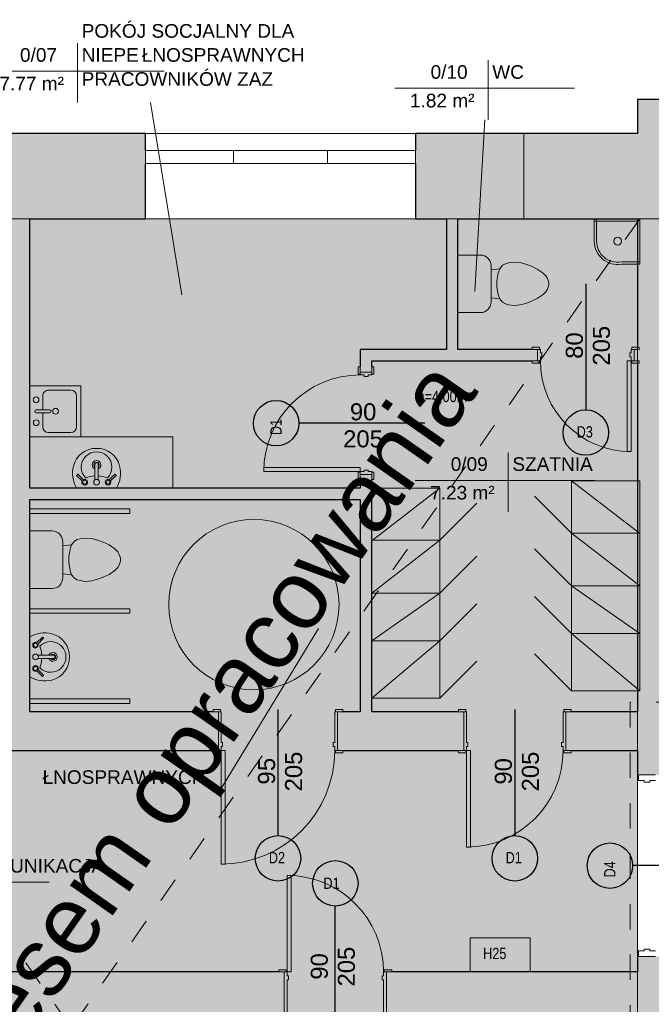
# Model space of a CAD drawing. Header units: centimetres. Extents: x 14504 to 44111, y -18976 to -7683.
# Tile 60 of 141: x 22206 to 22762, y -9552 to -8685. Entities that reach past the tile are written whole.
import ezdxf

# ---------------------------------------------------------------- set-up
doc = ezdxf.new("R2010")
doc.units = ezdxf.units.CM
doc.linetypes.add('Aligning Line 1_8_', pattern=[0.635, 0.3175, -0.3175])
for name, color, linetype, lineweight in [('A-AREA-IDEN', 4, 'Continuous', 9), ('A-DETL', 6, 'Continuous', 9), ('A-DETL-GENF', 92, 'Continuous', 9), ('A-DETL-MEDM', 33, 'Continuous', 25), ('A-DETL-THIN', 151, 'Continuous', 9), ('A-DOOR', 31, 'Continuous', 9), ('A-DOOR-FRAM', 31, 'Continuous', 18), ('A-GLAZ', 151, 'Continuous', 9), ('A-WALL', 4, 'Continuous', 9), ('A-WALL-PATT', 111, 'Continuous', 25), ('G-ANNO-TEXT', 8, 'Continuous', 9), ('P-SANR-FIXT', 6, 'Continuous', 9)]:
    doc.layers.add(name, color=color, linetype=linetype, lineweight=lineweight)
doc.styles.add('Arial', font='arial.ttf', dxfattribs={"height": 23.8125})
doc.styles.add('Arial_1', font='arial.ttf', dxfattribs={"height": 12})
doc.styles.add('Arial_3', font='arial.ttf', dxfattribs={"width": 0.8, "height": 18})
doc.styles.add('Arial_5', font='arial.ttf', dxfattribs={"height": 15})

# ---------------------------------------------------------------- blocks, each defined once
blk = doc.blocks.new('Drzwi-wewnętrzne-jednoskrzydłowe-dwupanelowe-drewniane - 900 x 2100mm-307294-3_Poziom parteru')
at = {"layer": 'A-DOOR'}
for p, q in [((-49.635, 24.8175), (-43.135, 24.8175)), ((-49.635, 22.8175), (-49.635, 24.8175)), ((-43.135, 22.8175), (-49.635, 22.8175)), ((-43.135, 24.8175), (-43.135, 22.8175)), ((43.135, 24.8175), (49.635, 24.8175)), ((43.135, 22.8175), (43.135, 24.8175)), ((49.635, 22.8175), (43.135, 22.8175)), ((49.635, 24.8175), (49.635, 22.8175)), ((-49.635, -22.1825), (-43.135, -22.1825)), ((-49.635, -24.1825), (-49.635, -22.1825)), ((-43.135, -24.1825), (-49.635, -24.1825)), ((-43.135, -22.1825), (-43.135, -24.1825)), ((43.135, -22.1825), (49.635, -22.1825)), ((43.135, -24.1825), (43.135, -22.1825)), ((49.635, -24.1825), (43.135, -24.1825)), ((49.635, -22.1825), (49.635, -24.1825))]:
    blk.add_line(p, q, dxfattribs=at)
at = {"layer": 'A-DOOR', "lineweight": 18}
for p, q in [((39, -22.1825), (42.5, -22.1825)), ((39, -107.1825), (39, -22.1825)), ((42.5, -22.1825), (42.5, -107.1825)), ((42.5, -107.1825), (39, -107.1825))]:
    blk.add_line(p, q, dxfattribs=at)
at = {"layer": 'A-DOOR'}
blk.add_arc((42.5, -22.1825), 85, 180, 270, dxfattribs=at)
at = {"layer": 'A-DOOR-FRAM'}
for p, q in [((-45, 22.8175), (-42.5, 22.8175)), ((-45, -22.1825), (-45, 22.8175)), ((-42.5, 22.8175), (-42.5, -15.19)), ((42.5, 22.8175), (45, 22.8175)), ((42.5, -15.19), (42.5, 22.8175)), ((45, 22.8175), (45, -22.1825)), ((-42.5, -15.19), (-41.23, -15.19)), ((-41.23, -15.19), (-41.23, -18.6825)), ((41.23, -15.19), (42.5, -15.19)), ((41.23, -18.6825), (41.23, -15.19)), ((-42.5, -22.1825), (-45, -22.1825)), ((-42.5, -18.6825), (-42.5, -22.1825)), ((-41.23, -18.6825), (-42.5, -18.6825)), ((42.5, -18.6825), (41.23, -18.6825)), ((42.5, -22.1825), (42.5, -18.6825)), ((45, -22.1825), (42.5, -22.1825))]:
    blk.add_line(p, q, dxfattribs=at)
blk = doc.blocks.new('Drzwi-wewnętrzne-jednoskrzydłowe-dwupanelowe-drewniane - 900 x 2100mm-310184-3_Poziom parteru')
at = {"layer": 'A-DOOR', "lineweight": 18}
for p, q in [((42.5, 101.6825), (39, 101.6825)), ((39, 101.6825), (39, 16.6825)), ((42.5, 16.6825), (42.5, 101.6825)), ((39, 16.6825), (42.5, 16.6825))]:
    blk.add_line(p, q, dxfattribs=at)
at = {"layer": 'A-DOOR'}
for p, q in [((-43.135, 18.6825), (-49.635, 18.6825)), ((-49.635, 18.6825), (-49.635, 16.6825)), ((-43.135, 16.6825), (-43.135, 18.6825)), ((49.635, 18.6825), (43.135, 18.6825)), ((43.135, 18.6825), (43.135, 16.6825)), ((49.635, 16.6825), (49.635, 18.6825)), ((-49.635, 16.6825), (-43.135, 16.6825)), ((43.135, 16.6825), (49.635, 16.6825)), ((-43.135, -17.3175), (-49.635, -17.3175)), ((-49.635, -17.3175), (-49.635, -19.3175)), ((-43.135, -19.3175), (-43.135, -17.3175)), ((49.635, -17.3175), (43.135, -17.3175)), ((43.135, -17.3175), (43.135, -19.3175)), ((49.635, -19.3175), (49.635, -17.3175)), ((-49.635, -19.3175), (-43.135, -19.3175)), ((43.135, -19.3175), (49.635, -19.3175))]:
    blk.add_line(p, q, dxfattribs=at)
blk.add_arc((42.5, 16.6825), 85, 90, 180, dxfattribs=at)
at = {"layer": 'A-DOOR-FRAM'}
for p, q in [((-42.5, 16.6825), (-45, 16.6825)), ((-45, 16.6825), (-45, -17.3175)), ((-42.5, 13.1825), (-42.5, 16.6825)), ((-41.23, 13.1825), (-42.5, 13.1825)), ((-42.5, -17.3175), (-42.5, 9.69)), ((-42.5, 9.69), (-41.23, 9.69)), ((-41.23, 9.69), (-41.23, 13.1825)), ((42.5, 13.1825), (41.23, 13.1825)), ((41.23, 13.1825), (41.23, 9.69)), ((41.23, 9.69), (42.5, 9.69)), ((42.5, 16.6825), (42.5, 13.1825)), ((45, 16.6825), (42.5, 16.6825)), ((42.5, 9.69), (42.5, -17.3175)), ((45, -17.3175), (45, 16.6825)), ((-45, -17.3175), (-42.5, -17.3175)), ((42.5, -17.3175), (45, -17.3175))]:
    blk.add_line(p, q, dxfattribs=at)
blk = doc.blocks.new('Drzwi-wewnętrzne-jednoskrzydłowe-dwupanelowe-drewniane - 1000 x 2100mm 2-485147-3_Poziom parteru')
at = {"layer": 'A-DOOR', "lineweight": 18}
for p, q in [((50, 116.6825), (46.5, 116.6825)), ((46.5, 116.6825), (46.5, 16.6825)), ((50, 16.6825), (50, 116.6825)), ((46.5, 16.6825), (50, 16.6825))]:
    blk.add_line(p, q, dxfattribs=at)
at = {"layer": 'A-DOOR'}
for p, q in [((-50.635, 18.6825), (-57.135, 18.6825)), ((-57.135, 18.6825), (-57.135, 16.6825)), ((-50.635, 16.6825), (-50.635, 18.6825)), ((57.135, 18.6825), (50.635, 18.6825)), ((50.635, 18.6825), (50.635, 16.6825)), ((57.135, 16.6825), (57.135, 18.6825)), ((-57.135, 16.6825), (-50.635, 16.6825)), ((50.635, 16.6825), (57.135, 16.6825)), ((-50.635, -17.3175), (-57.135, -17.3175)), ((-57.135, -17.3175), (-57.135, -19.3175)), ((-50.635, -19.3175), (-50.635, -17.3175)), ((57.135, -17.3175), (50.635, -17.3175)), ((50.635, -17.3175), (50.635, -19.3175)), ((57.135, -19.3175), (57.135, -17.3175)), ((-57.135, -19.3175), (-50.635, -19.3175)), ((50.635, -19.3175), (57.135, -19.3175))]:
    blk.add_line(p, q, dxfattribs=at)
blk.add_arc((50, 16.6825), 100, 90, 180, dxfattribs=at)
at = {"layer": 'A-DOOR-FRAM'}
for p, q in [((-50, 16.6825), (-52.5, 16.6825)), ((-52.5, 16.6825), (-52.5, -17.3175)), ((-50, 13.1825), (-50, 16.6825)), ((-48.73, 13.1825), (-50, 13.1825)), ((-50, -17.3175), (-50, 9.69)), ((-50, 9.69), (-48.73, 9.69)), ((-48.73, 9.69), (-48.73, 13.1825)), ((50, 13.1825), (48.73, 13.1825)), ((48.73, 13.1825), (48.73, 9.69)), ((48.73, 9.69), (50, 9.69)), ((50, 16.6825), (50, 13.1825)), ((52.5, 16.6825), (50, 16.6825)), ((50, 9.69), (50, -17.3175)), ((52.5, -17.3175), (52.5, 16.6825)), ((-52.5, -17.3175), (-50, -17.3175)), ((50, -17.3175), (52.5, -17.3175))]:
    blk.add_line(p, q, dxfattribs=at)
blk = doc.blocks.new('Drzwi-wewnętrzne-jednoskrzydłowe-dwupanelowe-drewniane - 900 x 2100mm-435349-3_Poziom parteru')
at = {"layer": 'A-DOOR'}
for p, q in [((-49.64, 7.32), (-43.14, 7.32)), ((-49.64, 5.32), (-49.64, 7.32)), ((-43.14, 5.32), (-49.64, 5.32)), ((-43.14, 7.32), (-43.14, 5.32)), ((43.13, 7.32), (49.63, 7.32)), ((43.13, 5.32), (43.13, 7.32)), ((49.63, 5.32), (43.13, 5.32)), ((49.63, 7.32), (49.63, 5.32)), ((-49.64, -4.68), (-43.14, -4.68)), ((-49.64, -6.68), (-49.64, -4.68)), ((-43.14, -6.68), (-49.64, -6.68)), ((-43.14, -4.68), (-43.14, -6.68)), ((43.13, -4.68), (49.63, -4.68)), ((43.13, -6.68), (43.13, -4.68)), ((49.63, -6.68), (43.13, -6.68)), ((49.63, -4.68), (49.63, -6.68))]:
    blk.add_line(p, q, dxfattribs=at)
at = {"layer": 'A-DOOR', "lineweight": 18}
for p, q in [((39, -4.68), (42.5, -4.68)), ((39, -89.68), (39, -4.68)), ((42.5, -4.68), (42.5, -89.68)), ((42.5, -89.68), (39, -89.68))]:
    blk.add_line(p, q, dxfattribs=at)
at = {"layer": 'A-DOOR'}
blk.add_arc((42.5, -4.68), 85, 180, 270, dxfattribs=at)
at = {"layer": 'A-DOOR-FRAM'}
for p, q in [((-45, 5.32), (-42.5, 5.32)), ((-45, -4.68), (-45, 5.32)), ((-42.5, 5.32), (-42.5, 2.31)), ((-42.5, 2.31), (-41.23, 2.31)), ((-41.23, 2.31), (-41.23, -1.18)), ((41.23, 2.31), (42.5, 2.31)), ((41.23, -1.18), (41.23, 2.31)), ((42.5, 5.32), (45, 5.32)), ((42.5, 2.31), (42.5, 5.32)), ((45, 5.32), (45, -4.68)), ((-42.5, -4.68), (-45, -4.68)), ((-42.5, -1.18), (-42.5, -4.68)), ((-41.23, -1.18), (-42.5, -1.18)), ((42.5, -1.18), (41.23, -1.18)), ((42.5, -4.68), (42.5, -1.18)), ((45, -4.68), (42.5, -4.68))]:
    blk.add_line(p, q, dxfattribs=at)
blk = doc.blocks.new('wewnetrzne dwupanelowe - 800 x 2100mm 2-561756-3_Poziom parteru')
at = {"layer": 'A-DOOR'}
for p, q in [((-47.14, 7.32), (-40.64, 7.32)), ((-47.14, 5.32), (-47.14, 7.32)), ((-40.64, 5.32), (-47.14, 5.32)), ((-40.64, 7.32), (-40.64, 5.32)), ((40.63, 7.32), (47.13, 7.32)), ((40.63, 5.32), (40.63, 7.32)), ((47.13, 5.32), (40.63, 5.32)), ((47.13, 7.32), (47.13, 5.32)), ((-47.14, -4.68), (-40.64, -4.68)), ((-47.14, -6.68), (-47.14, -4.68)), ((-40.64, -6.68), (-47.14, -6.68)), ((-40.64, -4.68), (-40.64, -6.68)), ((40.63, -4.68), (47.13, -4.68)), ((40.63, -6.68), (40.63, -4.68)), ((47.13, -6.68), (40.63, -6.68)), ((47.13, -4.68), (47.13, -6.68))]:
    blk.add_line(p, q, dxfattribs=at)
at = {"layer": 'A-DOOR', "lineweight": 18}
for p, q in [((36.5, -4.68), (40, -4.68)), ((36.5, -84.68), (36.5, -4.68)), ((40, -4.68), (40, -84.68)), ((40, -84.68), (36.5, -84.68))]:
    blk.add_line(p, q, dxfattribs=at)
at = {"layer": 'A-DOOR'}
blk.add_arc((40, -4.68), 80, 180, 270, dxfattribs=at)
at = {"layer": 'A-DOOR-FRAM'}
for p, q in [((-42.5, 5.32), (-40, 5.32)), ((-42.5, -4.68), (-42.5, 5.32)), ((-40, 5.32), (-40, 2.31)), ((-40, 2.31), (-38.73, 2.31)), ((-38.73, 2.31), (-38.73, -1.18)), ((38.73, 2.31), (40, 2.31)), ((38.73, -1.18), (38.73, 2.31)), ((40, 5.32), (42.5, 5.32)), ((40, 2.31), (40, 5.32)), ((42.5, 5.32), (42.5, -4.68)), ((-40, -4.68), (-42.5, -4.68)), ((-40, -1.18), (-40, -4.68)), ((-38.73, -1.18), (-40, -1.18)), ((40, -1.18), (38.73, -1.18)), ((40, -4.68), (40, -1.18)), ((42.5, -4.68), (40, -4.68))]:
    blk.add_line(p, q, dxfattribs=at)
blk = doc.blocks.new('Muszla klozetowa domowa - 3D - Muszla klozetowa domowa - 3D-412173-3_Poziom parteru')
at = {"layer": 'P-SANR-FIXT'}
for p, q in [((-9.5, 25.4), (-6.96, 27.94)), ((-6.96, 27.94), (-4.76, 29.21)), ((-4.76, 29.21), (-1.27, 30.48)), ((-1.27, 30.48), (1.27, 30.48)), ((1.27, 30.48), (4.76, 29.21)), ((4.76, 29.21), (6.96, 27.94)), ((6.96, 27.94), (9.5, 25.4)), ((-15.39, 15.24), (-13.02, 20.32)), ((-13.02, 20.32), (-9.5, 25.4)), ((9.5, 25.4), (13.02, 20.32)), ((13.02, 20.32), (15.39, 15.24)), ((-18.61, 5.06), (-17.24, 10.16)), ((-17.24, 10.16), (-15.39, 15.24)), ((15.39, 15.24), (17.24, 10.16)), ((17.24, 10.16), (18.61, 5.06)), ((-19.05, 0), (-18.61, 5.06)), ((18.61, 5.06), (19.05, 0)), ((-18.83, -2.53), (-19.05, 0)), ((-18.38, -5.08), (-18.83, -2.53)), ((-17.7, -7.62), (-18.38, -5.08)), ((-16.26, -10.16), (-17.7, -7.62)), ((17.7, -7.62), (16.26, -10.16)), ((18.38, -5.08), (17.7, -7.62)), ((18.83, -2.53), (18.38, -5.08)), ((19.05, 0), (18.83, -2.53)), ((-13.23, -12.7), (-16.26, -10.16)), ((-9.74, -13.97), (-13.23, -12.7)), ((-12.35, -20.38), (-13.23, -12.7)), ((-2.54, -15.24), (-9.74, -13.97)), ((2.54, -15.24), (-2.54, -15.24)), ((9.74, -13.97), (2.54, -15.24)), ((13.23, -12.7), (9.74, -13.97)), ((12.35, -20.38), (13.23, -12.7)), ((16.26, -10.16), (13.23, -12.7)), ((15.87, -20.38), (-15.88, -20.38)), ((-25.34, -29.84), (-25.34, -49.47)), ((25.34, -49.47), (25.34, -29.84))]:
    blk.add_line(p, q, dxfattribs=at)
for centre, start, end in [((-15.88, -29.84), 90, 180), ((15.87, -29.84), 0, 90)]:
    blk.add_arc(centre, 9.46, start, end, dxfattribs=at)
blk = doc.blocks.new('Lavabo mural - 05 - 440mm x 350mm-346807-3_Poziom parteru')
at = {"layer": 'P-SANR-FIXT'}
for p, q in [((-17.19, -11.05), (-11.74, -5.6)), ((-16.1, -12.14), (-10.65, -6.69)), ((-1.5, -21.49), (-1.5, -7.07)), ((1.5, -21.49), (1.5, -7.07)), ((16.41, -12.14), (10.96, -6.69)), ((17.5, -11.05), (12.05, -5.6))]:
    blk.add_line(p, q, dxfattribs=at)
for centre, radius, start, end in [((5.33, -13.08), 26.44, 150.36495, 193.63505), ((-5.33, -13.08), 26.44, 346.36495, 29.63505), ((-10.13, -5.07), 2.5, 0, 180), ((-10.13, -5.07), 2.5, 180, 207.05328), ((-10.13, -5.07), 1.7, 360, 180), ((-10.13, -5.07), 1.7, 180, 198.05956), ((-10.13, -5.07), 1.7, 198.05956, 360), ((-10.13, -5.07), 2.5, 242.94672, 0), ((0, -5.07), 2.5, 0, 180), ((0, -5.07), 2.5, 180, 0), ((10.43, -5.07), 2.5, 360, 180), ((10.43, -5.07), 2.5, 180, 297.05328), ((10.43, -5.07), 1.7, 0, 180), ((10.43, -5.07), 1.7, 180, 0), ((10.43, -5.07), 2.5, 332.94672, 360), ((0, -18.36), 13.5, 135.46291, 45.05561), ((-0.16, 16.03), 26.66, 249.19864, 267.10928), ((0, -20.36), 3.86, 112.88275, 180), ((-0.16, 16.03), 26.66, 273.5606, 291.31988), ((0, -20.36), 3.86, 360, 67.11782), ((-0.59, -14.51), 20.35, 193.63505, 271.65578), ((0, -20.36), 3.86, 180, 360), ((0, -20.36), 2.35, 129.68263, 180), ((0, -20.36), 2.35, 180, 360), ((0.59, -14.51), 20.35, 268.34422, 346.36495), ((0, -20.36), 2.35, 360, 50.3185)]:
    blk.add_arc(centre, radius, start, end, dxfattribs=at)
for centre, major_axis, ratio, start_param, end_param in [((-16.65, -11.59), (-0.545, 0.545), 0.274309, 0, 3.141593), ((16.95, -11.59), (0.545, 0.545), 0.274309, 3.141593, 6.283185), ((0, -21.49), (-1.5, 0), 0.428525, 0, 3.141593)]:
    blk.add_ellipse(centre, major_axis=major_axis, ratio=ratio, start_param=start_param, end_param=end_param, dxfattribs=at)
blk = doc.blocks.new('Zlew kuchenny - typu wyspowego - 450 x 450mm-548266-3_Poziom parteru')
at = {"layer": 'P-SANR-FIXT'}
for p, q in [((-20.93, 22.73), (-20.93, -22.27)), ((24.07, -22.27), (24.07, 22.73)), ((0.3, 11.3), (-12.04, 11.3)), ((0.3, 17.02), (0.3, 5.31)), ((2.84, 17.02), (2.84, 5.31)), ((15.18, 11.3), (2.84, 11.3)), ((-17.12, 6.22), (-17.12, -13.38)), ((20.26, -13.38), (20.26, 6.22)), ((-20.93, -22.27), (24.07, -22.27)), ((-12.04, -18.46), (15.18, -18.46))]:
    blk.add_line(p, q, dxfattribs=at)
for centre, radius, start, end in [((-8.43, 17.02), 2.54, 360, 180), ((1.57, 17.02), 1.27, 360, 180), ((11.73, 17.23), 2.54, 360, 180), ((-12.04, 6.22), 5.08, 90, 180), ((-8.43, 17.02), 2.54, 180, 360), ((11.73, 17.23), 2.54, 180, 0), ((15.18, 6.22), 5.08, 360, 90), ((1.57, 0), 2.54, 360, 180), ((1.57, 0), 2.54, 180, 0), ((1.57, 5.31), 1.27, 180, 0), ((-12.04, -13.38), 5.08, 180, 270), ((15.18, -13.38), 5.08, 270, 0)]:
    blk.add_arc(centre, radius, start, end, dxfattribs=at)
blk = doc.blocks.new('Aluminum_2 szybowe - 160x140-V12-3_Poziom parteru')
at = {"layer": 'A-GLAZ'}
for p, q in [((-137.16, 25.16), (22.84, 25.16)), ((-137.16, 13.73), (-137.16, 25.16)), ((22.84, 25.16), (22.84, 13.73)), ((22.84, 13.73), (-137.16, 13.73))]:
    blk.add_line(p, q, dxfattribs=at)
blk = doc.blocks.new('Aluminum_2 szybowe - 160x140-605508-3_Poziom parteru')
at = {"layer": 'A-GLAZ'}
for p, q in [((-137.16, 25.16), (22.84, 25.16)), ((-137.16, 13.73), (-137.16, 25.16)), ((22.84, 25.16), (22.84, 13.73)), ((22.84, 13.73), (-137.16, 13.73))]:
    blk.add_line(p, q, dxfattribs=at)
blk = doc.blocks.new('Etyk_pom_1_mala - Etyk_pom_1_mala-219433-3_Poziom parteru')
at = {"layer": 'A-AREA-IDEN'}
for p, q in [((-0.0958, 0.1444), (-0.0958, -0.3781)), ((-0.9154, -0.1015), (0.6661, -0.1015))]:
    blk.add_line(p, q, dxfattribs=at)

msp = doc.modelspace()

# ---------------------------------------------------------------- hatches: boundary and pattern name
at = {"layer": 'A-DETL-GENF', "transparency": 33554508}
for color, points in [(1, [(22751.06, -8860.62), (22796.01, -8860.62), (22796.01, -8823.62), (22850.01, -8823.62), (22850.01, -8755.62), (22750.01, -8755.62), (22750.01, -8785.62), (22650.01, -8785.62), (22650.01, -8860.62), (22750.01, -8860.62)]), (9, [(22575.01, -10283.4), (22750.01, -10283.4), (22750.01, -9568.62), (22529.01, -9568.62), (22529.01, -9523.62), (22750.01, -9523.62), (22750.01, -9328.62), (22687.01, -9328.62), (22687.01, -9294.62), (22750.01, -9294.62), (22750.01, -8985.62), (22747.01, -8985.53), (22747.01, -8975.62), (22750.01, -8975.62), (22750.01, -8860.62), (22592.01, -8860.62), (22592.01, -8975.62), (22662.01, -8975.62), (22662.01, -8985.62), (22516.01, -8985.62), (22516.01, -8995.62), (22506.01, -8995.62), (22506.01, -8975.62), (22582.01, -8975.62), (22582.01, -8860.62), (22215.01, -8860.62), (22215.01, -9097.62), (22506.01, -9097.62), (22506.01, -9085.62), (22516.01, -9085.62), (22516.01, -9294.62), (22597.01, -9294.62), (22597.01, -9328.62), (22486.01, -9328.62), (22486.01, -9294.62), (22506.01, -9294.62), (22506.01, -9107.62), (22215.01, -9107.62), (22215.01, -9294.62), (22381.01, -9294.62), (22381.01, -9328.62), (22010.01, -9328.62), (22010.01, -9294.62), (22205.01, -9294.62), (22205.01, -8860.62), (21752.01, -8860.62), (21752.01, -9294.62), (21920.01, -9294.62), (21920.01, -9328.62), (21752.01, -9328.62), (21752.01, -9523.62), (21937.01, -9523.62), (21937.01, -9568.62), (21752.01, -9568.62), (21752.01, -10283.4), (22219.01, -10283.4), (22219.01, -9568.62), (22027.01, -9568.62), (22027.01, -9523.62), (22439.01, -9523.62), (22439.01, -9568.62), (22234.01, -9568.62), (22234.01, -10283.4), (22554.47, -10283.4)])]:
    msp.add_hatch(color=color, dxfattribs=at).paths.add_polyline_path(points)
h = msp.add_hatch(color=9, dxfattribs=at)
h.paths.add_polyline_path([(22219.01, -10283.4), (22234.01, -10283.4), (22234.01, -9568.62), (22439.01, -9568.62), (22439.01, -9523.62), (22027.01, -9523.62), (22027.01, -9568.62), (22219.01, -9568.62), (22219.01, -10268.62)])
h.paths.add_polyline_path([(21870.84, -9568.62), (21937.01, -9568.62), (21937.01, -9523.62), (21752.01, -9523.62), (21752.01, -9568.62), (21782.81, -9568.62)])
h.paths.add_polyline_path([(22543.86, -9568.62), (22750.01, -9568.62), (22750.01, -9523.62), (22529.01, -9523.62), (22529.01, -9568.62), (22533.65, -9568.62)])
h.paths.add_polyline_path([(22592.38, -9328.62), (22597.01, -9328.62), (22597.01, -9294.62), (22516.01, -9294.62), (22516.01, -9085.62), (22506.01, -9085.62), (22506.01, -9097.62), (22215.01, -9097.62), (22215.01, -8860.62), (22205.01, -8860.62), (22205.01, -9294.62), (22010.01, -9294.62), (22010.01, -9328.62), (22381.01, -9328.62), (22381.01, -9294.62), (22215.01, -9294.62), (22215.01, -9107.62), (22506.01, -9107.62), (22506.01, -9294.62), (22486.01, -9294.62), (22486.01, -9328.62), (22590.01, -9328.62)])
h.paths.add_polyline_path([(22687.01, -9328.62), (22750.01, -9328.62), (22750.01, -9294.62), (22687.01, -9294.62), (22687.01, -9325.12)])
h.paths.add_polyline_path([(21920.01, -9328.62), (21920.01, -9294.62), (21752.01, -9294.62), (21752.01, -9328.62), (21915.38, -9328.62)])
h.paths.add_polyline_path([(22506.01, -8995.62), (22516.01, -8995.62), (22516.01, -8985.62), (22662.01, -8985.62), (22662.01, -8975.62), (22592.01, -8975.62), (22592.01, -8860.62), (22582.01, -8860.62), (22582.01, -8975.62), (22506.01, -8975.62), (22506.01, -8990.99)])
h.paths.add_polyline_path([(22747.01, -8985.62), (22750.01, -8985.62), (22750.01, -8975.62), (22747.01, -8975.62), (22747.01, -8985.53)])
at = {"layer": 'A-WALL-PATT', "lineweight": 9, "transparency": 33554610}
h = msp.add_hatch(color=256, dxfattribs=at)
h.paths.add_polyline_path([(22582.01, -8860.62), (22650.01, -8860.62), (22650.01, -8785.62), (22554.47, -8785.62), (22554.47, -8860.62), (22575.01, -8860.62)])
h.paths.add_polyline_path([(21752.01, -8860.62), (21892.01, -8860.62), (21892.01, -8785.62), (21752.01, -8785.62), (21752.01, -8842.24)])
h.paths.add_polyline_path([(22129.47, -8860.62), (22317.01, -8860.62), (22317.01, -8785.62), (22129.47, -8785.62), (22129.47, -8842.24)])
h = msp.add_hatch(color=256, dxfattribs=at)
h.paths.add_polyline_path([(22750.01, -10283.4), (22796.01, -10283.4), (22796.01, -9510.01), (22750.01, -9510.01), (22750.01, -10268.62)])
h.paths.add_polyline_path([(22793.56, -9350.01), (22796.01, -9350.01), (22796.01, -9317), (22778.02, -9317), (22778.02, -9287), (22796.01, -9287), (22796.01, -9232.63), (22779.02, -9232.63), (22779.02, -9202.63), (22796.01, -9202.63), (22796.01, -8860.62), (22750.01, -8860.62), (22750.01, -8973.62), (22751.65, -8973.62), (22751.65, -8975.62), (22750.01, -8975.62), (22750.01, -8985.62), (22751.65, -8985.62), (22751.65, -8987.62), (22750.01, -8987.62), (22750.01, -9350.01), (22766.01, -9350.01)])

# ---------------------------------------------------------------- linework, layer by layer
at = {"layer": 'A-AREA-IDEN'}
for p, q in [((22348.78, -8927.57), (22321.35, -8758.41)), ((22606.71, -8924.75), (22615.59, -8773.41)), ((22469.34, -9221.28), (22380.34, -9367.49))]:
    msp.add_line(p, q, dxfattribs=at)
at = {"layer": 'A-DETL', "linetype": 'Aligning Line 1_8_', "ltscale": 70}
for p, q in [((21752.01, -8860.62), (22750.01, -10283.4)), ((22752.01, -8860.62), (21752.01, -10283.4)), ((22743.46, -9286.12), (22743.46, -10346.4)), ((23011.01, -9286.12), (22743.46, -9286.12))]:
    msp.add_line(p, q, dxfattribs=at)
at = {"layer": 'A-DETL-MEDM'}
for p, q in [((22704.51, -8917.83), (22704.51, -9028.83)), ((22562.91, -9040.62), (22451.91, -9040.62)), ((22433.51, -9292.62), (22433.51, -9403.62)), ((22642.01, -9292.62), (22642.01, -9403.62)), ((22856.78, -9430.01), (22745.78, -9430.01)), ((22484.01, -9576.62), (22484.01, -9465.62))]:
    msp.add_line(p, q, dxfattribs=at)
for centre in [(22431.91, -9040.62), (22704.51, -9048.83), (22433.51, -9423.62), (22642.01, -9423.62), (22725.78, -9430.01), (22484.01, -9445.62)]:
    msp.add_circle(centre, 20, dxfattribs=at)
at = {"layer": 'A-DETL-THIN'}
for p, q in [((22850.01, -8755.62), (22750.01, -8755.62)), ((22750.01, -8755.62), (22750.01, -8785.62)), ((22750.01, -8785.62), (22650.01, -8785.62)), ((22650.01, -8785.62), (22650.01, -8860.62)), ((22750.01, -8860.62), (21752.01, -8860.62)), ((22650.01, -8860.62), (22796.01, -8860.62)), ((22752.01, -8860.62), (22712.01, -8860.62)), ((22712.01, -8860.62), (22712.01, -8880.62)), ((22750.01, -8862.62), (22712.01, -8862.62)), ((22714.01, -8860.62), (22714.01, -8880.61)), ((22750.01, -8898.62), (22750.01, -8860.62)), ((22750.01, -10283.4), (22750.01, -8860.62)), ((22752.01, -8900.62), (22752.01, -8860.62)), ((22736.01, -8898.62), (22752.01, -8898.62)), ((22736.01, -8900.62), (22752.01, -8900.62)), ((22215.01, -9052.62), (22215.01, -9097.62)), ((22341.01, -9052.62), (22215.01, -9052.62)), ((22341.01, -9097.62), (22341.01, -9052.62)), ((22692.01, -9091.25), (22752.01, -9091.25)), ((22692.01, -9276.25), (22692.01, -9091.25)), ((22692.01, -9091.25), (22751.69, -9137.5)), ((22752.01, -9091.25), (22752.01, -9276.25)), ((22215.01, -9097.62), (22341.01, -9097.62)), ((22516.01, -9097.62), (22516.01, -9282.62)), ((22576.01, -9097.62), (22516.01, -9097.62)), ((22576.01, -9097.62), (22516.34, -9143.87)), ((22576.01, -9282.62), (22576.01, -9097.62)), ((22692.01, -9137.25), (22659.49, -9104.72)), ((22215.01, -9116.09), (22303.01, -9116.09)), ((22303.01, -9116.09), (22303.01, -9120.09)), ((22576.01, -9143.62), (22608.54, -9111.09)), ((22303.01, -9120.09), (22215.01, -9120.09)), ((22692.01, -9137.25), (22752.01, -9137.25)), ((22692.01, -9137.25), (22752.01, -9183.75)), ((22576.01, -9143.62), (22516.01, -9143.62)), ((22576.01, -9143.62), (22516.01, -9190.12)), ((22692.01, -9183.75), (22659.49, -9151.22)), ((22576.01, -9190.12), (22608.54, -9157.59)), ((22692.01, -9183.75), (22752.01, -9183.75)), ((22692.01, -9183.75), (22752.01, -9225.75)), ((22576.01, -9190.12), (22516.01, -9190.12)), ((22576.01, -9190.12), (22516.01, -9232.12)), ((22692.01, -9225.75), (22659.49, -9193.22)), ((22215.01, -9203.83), (22303.01, -9203.83)), ((22303.01, -9203.83), (22303.01, -9207.83)), ((22576.01, -9232.12), (22608.54, -9199.59)), ((22303.01, -9207.83), (22215.01, -9207.83)), ((22692.01, -9225.75), (22752.01, -9225.75)), ((22692.01, -9225.75), (22752.01, -9276.25)), ((22576.01, -9232.12), (22516.01, -9232.12)), ((22576.01, -9232.12), (22516.01, -9282.62)), ((22692.01, -9276.25), (22659.49, -9243.72)), ((22576.01, -9282.62), (22608.54, -9250.09)), ((22752.01, -9276.25), (22692.01, -9276.25)), ((22215.01, -9283.33), (22303.01, -9283.33)), ((22215.01, -9287.33), (22215.01, -9283.33)), ((22303.01, -9287.33), (22215.01, -9287.33)), ((22303.01, -9283.33), (22303.01, -9287.33)), ((22516.01, -9282.62), (22576.01, -9282.62)), ((22602.68, -9493.62), (22655.54, -9493.62)), ((22602.68, -9523.62), (22602.68, -9493.62)), ((22655.54, -9493.62), (22655.54, -9523.62)), ((22655.54, -9523.62), (22602.68, -9523.62))]:
    msp.add_line(p, q, dxfattribs=at)
for centre, radius in [((22732.56, -8880.34), 3.45), ((22412.28, -9200.26), 75)]:
    msp.add_circle(centre, radius, dxfattribs=at)
for radius, start in [(20.55, 180.7927), (18.55, 180.83434)]:
    msp.add_arc((22732.56, -8880.34), radius, start, 279.2073, dxfattribs=at)
at = {"layer": 'A-DOOR-FRAM', "color": 94}
for p, q in [((22751.01, -9350.01), (22766.01, -9350.01)), ((22751.01, -9355.01), (22751.01, -9350.01)), ((22755.94, -9355.01), (22751.01, -9355.01)), ((22755.94, -9356.6), (22755.94, -9355.01)), ((22761.04, -9356.6), (22755.94, -9356.6)), ((22761.04, -9355.01), (22761.04, -9356.6)), ((22766.01, -9355.01), (22761.04, -9355.01)), ((22751.01, -9505.01), (22755.94, -9505.01)), ((22751.01, -9510.01), (22751.01, -9505.01)), ((22755.94, -9503.42), (22761.04, -9503.42)), ((22755.94, -9505.01), (22755.94, -9503.42)), ((22761.04, -9503.42), (22761.04, -9505.01)), ((22761.04, -9505.01), (22766.01, -9505.01)), ((22766.01, -9510.01), (22751.01, -9510.01))]:
    msp.add_line(p, q, dxfattribs=at)
at = {"layer": 'A-WALL', "lineweight": 25}
for p, q in [((22750.01, -8755.62), (22750.01, -8785.62)), ((23397.01, -8755.62), (22750.01, -8755.62)), ((22317.01, -8785.62), (22129.47, -8785.62)), ((22317.01, -8800.62), (22317.01, -8785.62)), ((22750.01, -8785.62), (22554.47, -8785.62)), ((22554.47, -8785.62), (22554.47, -8800.62)), ((22317.01, -8860.62), (22317.01, -8812.05)), ((22554.47, -8812.05), (22554.47, -8860.62)), ((22215.01, -8860.62), (22317.01, -8860.62)), ((22215.01, -9097.62), (22215.01, -8860.62)), ((22554.47, -8860.62), (22582.01, -8860.62)), ((22582.01, -8860.62), (22582.01, -8975.62)), ((22592.01, -8860.62), (22750.01, -8860.62)), ((22592.01, -8975.62), (22592.01, -8860.62)), ((22750.01, -8860.62), (22750.01, -8973.62)), ((22582.01, -8975.62), (22506.01, -8975.62)), ((22506.01, -8975.62), (22506.01, -8990.99)), ((22657.38, -8975.62), (22592.01, -8975.62)), ((22516.01, -8985.62), (22657.38, -8985.62)), ((22516.01, -8990.99), (22516.01, -8985.62)), ((22750.01, -8987.62), (22750.01, -9294.62)), ((22506.01, -9090.26), (22506.01, -9097.62)), ((22516.01, -9294.62), (22516.01, -9090.26)), ((22506.01, -9097.62), (22215.01, -9097.62)), ((22215.01, -9294.62), (22215.01, -9107.62)), ((22215.01, -9107.62), (22506.01, -9107.62)), ((22506.01, -9107.62), (22506.01, -9294.62)), ((22376.38, -9294.62), (22215.01, -9294.62)), ((22506.01, -9294.62), (22490.65, -9294.62)), ((22592.38, -9294.62), (22516.01, -9294.62)), ((22750.01, -9294.62), (22691.65, -9294.62)), ((22014.65, -9328.62), (22376.38, -9328.62)), ((22490.65, -9328.62), (22592.38, -9328.62)), ((22691.65, -9328.62), (22750.01, -9328.62)), ((22750.01, -9328.62), (22750.01, -9350.01)), ((22750.01, -9350.01), (22751.01, -9350.01)), ((22750.01, -9510.01), (22750.01, -9523.62)), ((22751.01, -9510.01), (22750.01, -9510.01)), ((22434.38, -9523.62), (22031.65, -9523.62)), ((22750.01, -9523.62), (22533.65, -9523.62))]:
    msp.add_line(p, q, dxfattribs=at)
at = {"layer": 'A-WALL'}
for p, q in [((22317.01, -8785.62), (22554.47, -8785.62)), ((22554.47, -8860.62), (22317.01, -8860.62))]:
    msp.add_line(p, q, dxfattribs=at)

# ---------------------------------------------------------------- block references
at = {"layer": 'A-AREA-IDEN', "xscale": 99.99999999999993, "yscale": 99.99999999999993, "zscale": 99.99999999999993}
for p in [(22266.58, -8720.6), (22628.06, -8735.6), (22645.8, -9080.73), (22165.46, -9434.33)]:
    msp.add_blockref('Etyk_pom_1_mala - Etyk_pom_1_mala-219433-3_Poziom parteru', p, dxfattribs=at)
at = {"layer": 'A-DOOR'}
msp.add_blockref('wewnetrzne dwupanelowe - 800 x 2100mm 2-561756-3_Poziom parteru', (22704.51, -8980.94), dxfattribs=at)
for name, p, rotation in [('Drzwi-wewnętrzne-jednoskrzydłowe-dwupanelowe-drewniane - 900 x 2100mm-435349-3_Poziom parteru', (22510.7, -9040.62), 270), ('Drzwi-wewnętrzne-jednoskrzydłowe-dwupanelowe-drewniane - 1000 x 2100mm 2-485147-3_Poziom parteru', (22433.51, -9311.94), 180), ('Drzwi-wewnętrzne-jednoskrzydłowe-dwupanelowe-drewniane - 900 x 2100mm-310184-3_Poziom parteru', (22642.01, -9311.94), 180), ('Drzwi-wewnętrzne-jednoskrzydłowe-dwupanelowe-drewniane - 900 x 2100mm-307294-3_Poziom parteru', (22484.01, -9545.8), 180)]:
    msp.add_blockref(name, p, dxfattribs=dict(at, rotation=rotation))
at = {"layer": 'A-GLAZ'}
for name, p in [('Aluminum_2 szybowe - 160x140-V12-3_Poziom parteru', (22454.17, -8825.78)), ('Aluminum_2 szybowe - 160x140-605508-3_Poziom parteru', (22531.63, -8825.78))]:
    msp.add_blockref(name, p, dxfattribs=at)
at = {"layer": 'P-SANR-FIXT'}
for name, p, rotation in [('Muszla klozetowa domowa - 3D - Muszla klozetowa domowa - 3D-412173-3_Poziom parteru', (22641.48, -8917.87), 269.9999999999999), ('Zlew kuchenny - typu wyspowego - 450 x 450mm-548266-3_Poziom parteru', (22237.75, -9031.69), 90), ('Lavabo mural - 05 - 440mm x 350mm-346807-3_Poziom parteru', (22273.77, -9097.62), 180), ('Muszla klozetowa domowa - 3D - Muszla klozetowa domowa - 3D-412173-3_Poziom parteru', (22264.48, -9160.76), 269.9999999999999), ('Lavabo mural - 05 - 440mm x 350mm-346807-3_Poziom parteru', (22215.01, -9246.31), 90.0000000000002)]:
    msp.add_blockref(name, p, dxfattribs=dict(at, rotation=rotation))

# ---------------------------------------------------------------- texts
at = {"layer": 'A-AREA-IDEN', "char_height": 12, "attachment_point": 1, "style": 'Arial'}
for s, insert, width in [('POKÓJ SOCJALNY DLA', (22260.67, -8689.28), 241.3079), ('0/07', (22206.39, -8710.43), 42.4894), ('ŁNOSPRAWNYCH', (22313.59, -8710.45), 185.9915), ('NIEPE', (22260.67, -8710.45), 64.135), ('0/10', (22567.87, -8725.43), 42.4894), ('WC', (22622.14, -8725.43), 38.481), ('7.77 m²', (22188.26, -8735.6), 73.7552), ('PRACOWNIKÓW ZAZ', (22260.67, -8731.61), 222.8691), ('1.82 m²', (22549.73, -8750.6), 73.7552), ('0/09', (22585.61, -9070.56), 42.4894), ('SZATNIA', (22639.88, -9070.56), 91.3924), ('7.23 m²', (22567.47, -9095.73), 73.7552), ('ŁNOSPRAWNYCH', (22226.25, -9346.1), 185.9915), ('KOMUNIKACJA', (22159.55, -9424.16), 156.3291)]:
    msp.add_mtext(s, dxfattribs=dict(at, insert=insert, width=width))
at = {"layer": 'G-ANNO-TEXT', "attachment_point": 1}
for s, insert, char_height, width, rotation, style in [('205', (22710.74, -8989.85), 15, 43.2911, 90, 'Arial_1'), ('80', (22686.93, -8983.9), 15, 28.8607, 90, 'Arial_1'), ('Obszar poza zakresem opracowania', (21781.89, -10093.19), 60, 1664.3032, 55.04302, 'Arial_5'), ('D1', (22426.78, -9051.07), 10, 21.6456, 90, 'Arial_3'), ('205', (22439.74, -9364.64), 15, 43.2911, 90, 'Arial_1'), ('205', (22648.24, -9364.64), 15, 43.2911, 90, 'Arial_1'), ('\\fArial|b0|i0|c238|p34|;5', (22415.93, -9346.78), 15, 14.4304, 90, 'Arial_1'), ('90', (22624.43, -9358.68), 15, 28.8607, 90, 'Arial_1'), ('\\fArial|b0|i0|c238|p34|;9', (22415.93, -9358.68), 15, 14.4304, 90, 'Arial_1'), ('D4', (22720.66, -9440.46), 10, 21.6456, 90, 'Arial_3'), ('205', (22486.18, -9536.35), 15, 43.2911, 90, 'Arial_1'), ('90', (22462.36, -9530.39), 15, 28.8607, 90, 'Arial_1')]:
    msp.add_mtext(s, dxfattribs=dict(at, insert=insert, char_height=char_height, width=width, rotation=rotation, style=style))
for s, insert, char_height, width, style in [('h=4,00m', (22556.38, -9011.98), 10, 64.9367, 'Arial_3'), ('90', (22496.84, -9023.04), 15, 28.8607, 'Arial_1'), ('205', (22490.89, -9046.85), 15, 43.2911, 'Arial_1'), ('D3', (22696.47, -9043.19), 10, 21.6456, 'Arial_3'), ('D2', (22425.47, -9417.98), 10, 21.6456, 'Arial_3'), ('D1', (22633.97, -9417.98), 10, 21.6456, 'Arial_3'), ('D1', (22473.56, -9440.5), 10, 21.6456, 'Arial_3'), ('H25', (22614.13, -9502.27), 10, 30.4641, 'Arial_3')]:
    msp.add_mtext(s, dxfattribs=dict(at, insert=insert, char_height=char_height, width=width, style=style))

doc.saveas('drawing.dxf')
